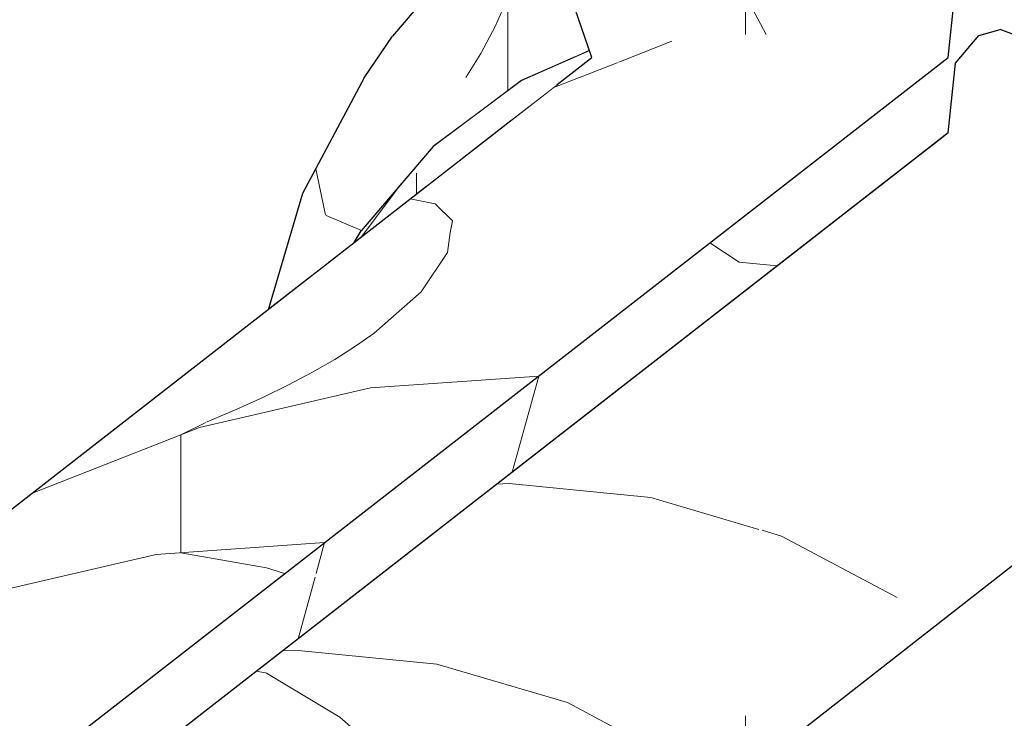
# Model space of a CAD drawing. Header units: millimetres. Extents: x -36478 to 31050, y -14815 to 11827.
# Tile 232 of 256: x -15758 to -15614, y 9860 to 9962. Entities that reach past the tile are written whole.
import ezdxf

# ---------------------------------------------------------------- set-up
doc = ezdxf.new("R2010")
doc.units = ezdxf.units.MM
doc.header["$MEASUREMENT"] = 0
doc.linetypes.add('Wipeout_Contour', pattern=[1000, 0, -1000])
for name, color, linetype in [('Nové_Konstrukce - krov', 7, 'Continuous'), ('Nové_Konstrukce - střechy a skořepiny', 7, 'Continuous'), ('Nové_Výplně - Povrchové', 7, 'Continuous')]:
    doc.layers.add(name, color=color, linetype=linetype)

# ---------------------------------------------------------------- blocks, each defined once
blk = doc.blocks.new('výplň_758_1', base_point=(0, 0))
at = {"color": 254, "linetype": 'Wipeout_Contour', "lineweight": 0, "ltscale": 74360.588492}
blk.add_wipeout([(-15716.24, 9937), (-15721.2, 9920.13), (-15716.82, 9923.54), (-15715.07, 9929.49)], dxfattribs=at).dxf.layer = 'Nové_Výplně - Povrchové'
blk = doc.blocks.new('výplň_759_1', base_point=(0, 0))
at = {"color": 254, "linetype": 'Wipeout_Contour', "lineweight": 0, "ltscale": 55762.310223}
blk.add_wipeout([(-15716.82, 9923.54), (-15712.55, 9926.86), (-15715.07, 9929.49)], dxfattribs=at).dxf.layer = 'Nové_Výplně - Povrchové'
blk = doc.blocks.new('*X1521')
at = {"layer": 'Nové_Výplně - Povrchové', "color": 21, "linetype": 'Continuous', "lineweight": 20, "true_color": 0xffaaaa}
blk.add_line((-15707.65, 9931.58), (-15712.8, 9933.76), dxfattribs=at)
blk = doc.blocks.new('výplň_760_1', base_point=(0, 0))
at = {"color": 254, "linetype": 'Wipeout_Contour', "lineweight": 0, "ltscale": 111515.618979}
blk.add_wipeout([(-15706.55, 9945.5), (-15715.07, 9929.49), (-15712.55, 9926.86), (-15708.7, 9929.85), (-15707.69, 9931.54), (-15701.6, 9938.67)], dxfattribs=at).dxf.layer = 'Nové_Výplně - Povrchové'
at = {"layer": 'Nové_Výplně - Povrchové', "color": 21, "linetype": 'Continuous', "lineweight": 20, "true_color": 0xffaaaa}
blk.add_blockref('*X1521', (0, 0), dxfattribs=at)
blk = doc.blocks.new('*X1523')
at = {"layer": 'Nové_Výplně - Povrchové', "color": 21, "linetype": 'Continuous', "lineweight": 20, "true_color": 0xffaaaa}
for p, q in [((-15712.95, 9934.05), (-15714.32, 9940.61)), ((-15712.8, 9933.76), (-15712.95, 9934.05))]:
    blk.add_line(p, q, dxfattribs=at)
blk = doc.blocks.new('výplň_761_1', base_point=(0, 0))
at = {"color": 254, "linetype": 'Wipeout_Contour', "lineweight": 0, "ltscale": 74369.609745}
blk.add_wipeout([(-15716.24, 9937), (-15715.07, 9929.49), (-15706.55, 9945.5), (-15707.24, 9953.91)], dxfattribs=at).dxf.layer = 'Nové_Výplně - Povrchové'
at = {"layer": 'Nové_Výplně - Povrchové', "color": 21, "linetype": 'Continuous', "lineweight": 20, "true_color": 0xffaaaa}
blk.add_blockref('*X1523', (0, 0), dxfattribs=at)
blk = doc.blocks.new('výplň_762_1', base_point=(0, 0))
at = {"color": 254, "linetype": 'Wipeout_Contour', "lineweight": 0, "ltscale": 92921.417144}
blk.add_wipeout([(-15695.08, 9958.94), (-15706.55, 9945.5), (-15701.6, 9938.67), (-15697.16, 9943.88), (-15689.86, 9949.3)], dxfattribs=at).dxf.layer = 'Nové_Výplně - Povrchové'
blk = doc.blocks.new('výplň_763_1', base_point=(0, 0))
at = {"color": 254, "linetype": 'Wipeout_Contour', "lineweight": 0, "ltscale": 74376.763115}
blk.add_wipeout([(-15703.11, 9959.97), (-15707.24, 9953.91), (-15695.14, 9968.1), (-15690.8, 9974.4)], dxfattribs=at).dxf.layer = 'Nové_Výplně - Povrchové'
blk = doc.blocks.new('výplň_765_1', base_point=(0, 0))
at = {"color": 254, "linetype": 'Wipeout_Contour', "lineweight": 0, "ltscale": 74367.302038}
blk.add_wipeout([(-15707.24, 9953.91), (-15706.55, 9945.5), (-15695.08, 9958.94), (-15695.14, 9968.1)], dxfattribs=at).dxf.layer = 'Nové_Výplně - Povrchové'
blk = doc.blocks.new('*X1533')
at = {"layer": 'Nové_Výplně - Povrchové', "color": 21, "linetype": 'Continuous', "lineweight": 20, "true_color": 0xffaaaa}
for p, q in [((-15686.34, 9965.44), (-15688.07, 9961.48)), ((-15686.24, 9965.51), (-15686.24, 9951.99)), ((-15686.05, 9965.66), (-15679.58, 9965.66)), ((-15688.07, 9961.48), (-15690.19, 9957.45)), ((-15690.19, 9957.45), (-15692.37, 9953.94))]:
    blk.add_line(p, q, dxfattribs=at)
blk = doc.blocks.new('výplň_766_1', base_point=(0, 0))
at = {"color": 254, "linetype": 'Wipeout_Contour', "lineweight": 0, "ltscale": 92895.321121}
blk.add_wipeout([(-15695.08, 9958.94), (-15689.86, 9949.3), (-15684.25, 9953.48), (-15676.25, 9957), (-15681.02, 9969.39)], dxfattribs=at).dxf.layer = 'Nové_Výplně - Povrchové'
at = {"layer": 'Nové_Výplně - Povrchové', "color": 21, "linetype": 'Continuous', "lineweight": 20, "true_color": 0xffaaaa}
blk.add_blockref('*X1533', (0, 0), dxfattribs=at)
blk = doc.blocks.new('výplň_767_1', base_point=(0, 0))
at = {"color": 254, "linetype": 'Wipeout_Contour', "lineweight": 0, "ltscale": 74349.239695}
blk.add_wipeout([(-15695.14, 9968.1), (-15695.08, 9958.94), (-15681.02, 9969.39), (-15680.29, 9979.14)], dxfattribs=at).dxf.layer = 'Nové_Výplně - Povrchové'
blk = doc.blocks.new('*X1539')
at = {"layer": 'Nové_Výplně - Povrchové', "color": 21, "linetype": 'Continuous', "lineweight": 20, "true_color": 0xffaaaa}
blk.add_line((-15679.58, 9965.66), (-15677.01, 9965.66), dxfattribs=at)
blk = doc.blocks.new('výplň_769_1', base_point=(0, 0))
at = {"color": 254, "linetype": 'Wipeout_Contour', "lineweight": 0, "ltscale": 92880.696769}
blk.add_wipeout([(-15675.8, 9971.69), (-15681.02, 9969.39), (-15676.25, 9957), (-15674.31, 9957.86), (-15677.97, 9968.46)], dxfattribs=at).dxf.layer = 'Nové_Výplně - Povrchové'
at = {"layer": 'Nové_Výplně - Povrchové', "color": 21, "linetype": 'Continuous', "lineweight": 20, "true_color": 0xffaaaa}
blk.add_blockref('*X1539', (0, 0), dxfattribs=at)
blk = doc.blocks.new('*X1629')
at = {"layer": 'Nové_Výplně - Povrchové', "color": 21, "linetype": 'Continuous', "lineweight": 20, "true_color": 0xffaaaa}
blk.add_line((-15701.98, 9938.23), (-15707.62, 9930.69), dxfattribs=at)
blk = doc.blocks.new('výplň_814_1', base_point=(0, 0))
at = {"color": 254, "linetype": 'Wipeout_Contour', "lineweight": 0, "ltscale": 92914.159021}
blk.add_wipeout([(-15707.69, 9931.54), (-15708.7, 9929.85), (-15707.24, 9930.99), (-15699.5, 9940.06), (-15697.16, 9943.88)], dxfattribs=at).dxf.layer = 'Nové_Výplně - Povrchové'
at = {"layer": 'Nové_Výplně - Povrchové', "color": 21, "linetype": 'Continuous', "lineweight": 20, "true_color": 0xffaaaa}
blk.add_blockref('*X1629', (0, 0), dxfattribs=at)
blk = doc.blocks.new('*X1631')
at = {"layer": 'Nové_Výplně - Povrchové', "color": 21, "linetype": 'Continuous', "lineweight": 20, "true_color": 0xffaaaa}
blk.add_line((-15699.59, 9939.96), (-15699.59, 9936.95), dxfattribs=at)
blk = doc.blocks.new('výplň_815_1', base_point=(0, 0))
at = {"color": 254, "linetype": 'Wipeout_Contour', "lineweight": 0, "ltscale": 55744.985692}
blk.add_wipeout([(-15707.24, 9930.99), (-15698.14, 9938.07), (-15699.5, 9940.06)], dxfattribs=at).dxf.layer = 'Nové_Výplně - Povrchové'
at = {"layer": 'Nové_Výplně - Povrchové', "color": 21, "linetype": 'Continuous', "lineweight": 20, "true_color": 0xffaaaa}
blk.add_blockref('*X1631', (0, 0), dxfattribs=at)
blk = doc.blocks.new('výplň_816_1', base_point=(0, 0))
at = {"color": 254, "linetype": 'Wipeout_Contour', "lineweight": 0, "ltscale": 74315.410848}
blk.add_wipeout([(-15684.25, 9953.48), (-15697.16, 9943.88), (-15699.5, 9940.06), (-15686.76, 9949.53)], dxfattribs=at).dxf.layer = 'Nové_Výplně - Povrchové'
blk = doc.blocks.new('výplň_817_1', base_point=(0, 0))
at = {"color": 254, "linetype": 'Wipeout_Contour', "lineweight": 0, "ltscale": 74311.381717}
blk.add_wipeout([(-15686.76, 9949.53), (-15699.5, 9940.06), (-15698.14, 9938.07), (-15685.81, 9947.66)], dxfattribs=at).dxf.layer = 'Nové_Výplně - Povrchové'
blk = doc.blocks.new('výplň_818_1', base_point=(0, 0))
at = {"color": 254, "linetype": 'Wipeout_Contour', "lineweight": 0, "ltscale": 111433.290118}
blk.add_wipeout([(-15684.25, 9953.48), (-15686.76, 9949.53), (-15679.01, 9952.95), (-15676.6, 9954.82), (-15673.97, 9956.87), (-15674.31, 9957.86)], dxfattribs=at).dxf.layer = 'Nové_Výplně - Povrchové'
blk = doc.blocks.new('výplň_819_1', base_point=(0, 0))
at = {"color": 254, "linetype": 'Wipeout_Contour', "lineweight": 0, "ltscale": 55721.074302}
blk.add_wipeout([(-15686.76, 9949.53), (-15685.81, 9947.66), (-15679.01, 9952.95)], dxfattribs=at).dxf.layer = 'Nové_Výplně - Povrchové'
blk = doc.blocks.new('výplň_821_1', base_point=(0, 0))
at = {"color": 254, "linetype": 'Wipeout_Contour', "lineweight": 0, "ltscale": 55558.041411}
blk.add_wipeout([(-15621.92, 9945.84), (-15623.42, 9944.67), (-15622.07, 9944.42)], dxfattribs=at).dxf.layer = 'Nové_Výplně - Povrchové'
blk = doc.blocks.new('výplň_822_1', base_point=(0, 0))
at = {"color": 254, "linetype": 'Wipeout_Contour', "lineweight": 0, "ltscale": 74079.41487}
blk.add_wipeout([(-15626.05, 9942.63), (-15624.7, 9942.38), (-15622.07, 9944.42), (-15623.42, 9944.67)], dxfattribs=at).dxf.layer = 'Nové_Výplně - Povrchové'
blk = doc.blocks.new('*X1661')
at = {"layer": 'Nové_Výplně - Povrchové', "color": 21, "linetype": 'Continuous', "lineweight": 20, "true_color": 0xffaaaa}
for p, q in [((-15604.16, 9851.06), (-15596.62, 9833.94)), ((-15635.85, 9814.41), (-15635.55, 9826.64)), ((-15635.45, 9826.72), (-15627.9, 9809.61)), ((-15614.54, 9826.95), (-15635.16, 9826.95)), ((-15605.61, 9826.95), (-15614.54, 9826.95)), ((-15639.27, 9803.7), (-15635.85, 9814.41)), ((-15644.72, 9796.53), (-15639.27, 9803.7)), ((-15654.59, 9789.77), (-15648.71, 9793.43)), ((-15665.72, 9787.28), (-15654.59, 9789.77)), ((-15680.86, 9788.67), (-15678.43, 9787.98)), ((-15678.43, 9787.98), (-15665.72, 9787.28))]:
    blk.add_line(p, q, dxfattribs=at)
blk = doc.blocks.new('výplň_830_1', base_point=(0, 0))
at = {"color": 254, "linetype": 'Wipeout_Contour', "lineweight": 0, "ltscale": 92291.42075}
blk.add_wipeout([(-15682.16, 9790.39), (-15680.56, 9788.27), (-15672.88, 9774.63), (-15545.91, 9873.38), (-15554.91, 9889.36)], dxfattribs=at).dxf.layer = 'Nové_Výplně - Povrchové'
at = {"layer": 'Nové_Výplně - Povrchové', "color": 21, "linetype": 'Continuous', "lineweight": 20, "true_color": 0xffaaaa}
blk.add_blockref('*X1661', (0, 0), dxfattribs=at)
blk = doc.blocks.new('*X1663')
at = {"layer": 'Nové_Výplně - Povrchové', "color": 21, "linetype": 'Continuous', "lineweight": 20, "true_color": 0xffaaaa}
for p, q in [((-15651.55, 9837.6), (-15651.55, 9814.2)), ((-15665.25, 9826.95), (-15651.55, 9826.95)), ((-15646.75, 9817.93), (-15651.55, 9826.95))]:
    blk.add_line(p, q, dxfattribs=at)
blk = doc.blocks.new('výplň_831_1', base_point=(0, 0))
at = {"color": 254, "linetype": 'Wipeout_Contour', "lineweight": 0, "ltscale": 73874.139165}
blk.add_wipeout([(-15693.31, 9805.12), (-15682.16, 9790.39), (-15554.91, 9889.36), (-15566.06, 9904.09)], dxfattribs=at).dxf.layer = 'Nové_Výplně - Povrchové'
at = {"layer": 'Nové_Výplně - Povrchové', "color": 21, "linetype": 'Continuous', "lineweight": 20, "true_color": 0xffaaaa}
blk.add_blockref('*X1663', (0, 0), dxfattribs=at)
blk = doc.blocks.new('*X1667')
at = {"layer": 'Nové_Výplně - Povrchové', "color": 21, "linetype": 'Continuous', "lineweight": 20, "true_color": 0xffaaaa}
for p, q in [((-15686.07, 9894.65), (-15665.35, 9892.58)), ((-15717.35, 9870.31), (-15696.63, 9868.25)), ((-15721.5, 9866.92), (-15721.65, 9866.97)), ((-15710.78, 9860.53), (-15721.5, 9866.92)), ((-15708.81, 9858.78), (-15710.78, 9860.53))]:
    blk.add_line(p, q, dxfattribs=at)
blk = doc.blocks.new('výplň_833_1', base_point=(0, 0))
at = {"color": 254, "linetype": 'Wipeout_Contour', "lineweight": 0, "ltscale": 74152.522426}
blk.add_wipeout([(-15747.19, 9847.1), (-15733.53, 9839.55), (-15608.8, 9936.56), (-15624.7, 9942.38)], dxfattribs=at).dxf.layer = 'Nové_Výplně - Povrchové'
at = {"layer": 'Nové_Výplně - Povrchové', "color": 21, "linetype": 'Continuous', "lineweight": 20, "true_color": 0xffaaaa}
blk.add_blockref('*X1667', (0, 0), dxfattribs=at)
blk = doc.blocks.new('*X1669')
at = {"layer": 'Nové_Výplně - Povrchové', "color": 21, "linetype": 'Continuous', "lineweight": 20, "true_color": 0xffaaaa}
for p, q in [((-15646.25, 9886.97), (-15629.36, 9877.98)), ((-15677.54, 9862.64), (-15660.64, 9853.65)), ((-15696.86, 9838.35), (-15699.65, 9845.43)), ((-15694.75, 9827.12), (-15696.86, 9838.35))]:
    blk.add_line(p, q, dxfattribs=at)
blk = doc.blocks.new('výplň_834_1', base_point=(0, 0))
at = {"color": 254, "linetype": 'Wipeout_Contour', "lineweight": 0, "ltscale": 92543.843739}
blk.add_wipeout([(-15719.78, 9829.78), (-15710.5, 9822.73), (-15706.09, 9818.3), (-15579.03, 9917.12), (-15593.43, 9928.05)], dxfattribs=at).dxf.layer = 'Nové_Výplně - Povrchové'
at = {"layer": 'Nové_Výplně - Povrchové', "color": 21, "linetype": 'Continuous', "lineweight": 20, "true_color": 0xffaaaa}
blk.add_blockref('*X1669', (0, 0), dxfattribs=at)
blk = doc.blocks.new('*X1671')
at = {"layer": 'Nové_Výplně - Povrchové', "color": 21, "linetype": 'Continuous', "lineweight": 20, "true_color": 0xffaaaa}
for p, q in [((-15651.55, 9860.72), (-15651.55, 9837.6)), ((-15694.97, 9826.95), (-15675.57, 9826.95)), ((-15675.57, 9826.95), (-15665.25, 9826.95)), ((-15699.59, 9823.36), (-15699.59, 9811.76)), ((-15702.15, 9821.36), (-15703.53, 9818.74)), ((-15703.53, 9818.74), (-15704.69, 9816.89))]:
    blk.add_line(p, q, dxfattribs=at)
blk = doc.blocks.new('výplň_835_1', base_point=(0, 0))
at = {"color": 254, "linetype": 'Wipeout_Contour', "lineweight": 0, "ltscale": 92450.154868}
blk.add_wipeout([(-15706.09, 9818.3), (-15694.4, 9806.56), (-15693.31, 9805.12), (-15566.06, 9904.09), (-15579.03, 9917.12)], dxfattribs=at).dxf.layer = 'Nové_Výplně - Povrchové'
at = {"layer": 'Nové_Výplně - Povrchové', "color": 21, "linetype": 'Continuous', "lineweight": 20, "true_color": 0xffaaaa}
blk.add_blockref('*X1671', (0, 0), dxfattribs=at)
blk = doc.blocks.new('*X1675')
at = {"layer": 'Nové_Výplně - Povrchové', "color": 21, "linetype": 'Continuous', "lineweight": 20, "true_color": 0xffaaaa}
for p, q in [((-15656.74, 9929.79), (-15652.44, 9926.98)), ((-15652.44, 9926.98), (-15646.88, 9926.43)), ((-15681.74, 9910.34), (-15685.61, 9896.3)), ((-15713.03, 9886.01), (-15714.28, 9881.48)), ((-15714.41, 9880.98), (-15716.9, 9871.97))]:
    blk.add_line(p, q, dxfattribs=at)
blk = doc.blocks.new('výplň_837_1', base_point=(0, 0))
at = {"color": 254, "linetype": 'Wipeout_Contour', "lineweight": 0, "ltscale": 278017.015574}
blk.add_wipeout([(-15757.45, 9851.46), (-15750.43, 9848.89), (-15748.17, 9847.64), (-15621.92, 9945.84), (-15620.84, 9956.01), (-15617.44, 9960.05), (-15614.33, 9960.93), (-15610.74, 9959.62), (-15610.7, 9963.1), (-15610.18, 9966), (-15612.97, 9963.83), (-15614.18, 9973.38), (-15617.29, 9972.49), (-15620.69, 9968.46), (-15621.92, 9956.87)], dxfattribs=at).dxf.layer = 'Nové_Výplně - Povrchové'
at = {"layer": 'Nové_Výplně - Povrchové', "color": 21, "linetype": 'Continuous', "lineweight": 20, "true_color": 0xffaaaa}
blk.add_blockref('*X1675', (0, 0), dxfattribs=at)
blk = doc.blocks.new('*X1677')
at = {"layer": 'Nové_Výplně - Povrchové', "color": 21, "linetype": 'Continuous', "lineweight": 20, "true_color": 0xffaaaa}
for p, q in [((-15665.35, 9892.58), (-15649.57, 9887.94)), ((-15649.07, 9887.8), (-15646.25, 9886.97)), ((-15696.63, 9868.25), (-15677.54, 9862.64)), ((-15702.43, 9850.79), (-15708.81, 9858.78)), ((-15699.65, 9845.43), (-15702.43, 9850.79))]:
    blk.add_line(p, q, dxfattribs=at)
blk = doc.blocks.new('výplň_838_1', base_point=(0, 0))
at = {"color": 254, "linetype": 'Wipeout_Contour', "lineweight": 0, "ltscale": 111189.070827}
blk.add_wipeout([(-15608.8, 9936.56), (-15733.53, 9839.55), (-15730.45, 9837.84), (-15728.37, 9836.3), (-15719.78, 9829.78), (-15593.43, 9928.05)], dxfattribs=at).dxf.layer = 'Nové_Výplně - Povrchové'
at = {"layer": 'Nové_Výplně - Povrchové', "color": 21, "linetype": 'Continuous', "lineweight": 20, "true_color": 0xffaaaa}
blk.add_blockref('*X1677', (0, 0), dxfattribs=at)
blk = doc.blocks.new('výplň_845_1', base_point=(0, 0))
at = {"color": 254, "linetype": 'Wipeout_Contour', "lineweight": 0, "ltscale": 74043.796157}
blk.add_wipeout([(-15622.07, 9944.42), (-15624.7, 9942.38), (-15608.8, 9936.56), (-15606.17, 9938.6)], dxfattribs=at).dxf.layer = 'Nové_Výplně - Povrchové'
blk = doc.blocks.new('výplň_849_1', base_point=(0, 0))
at = {"color": 254, "linetype": 'Wipeout_Contour', "lineweight": 0, "ltscale": 74051.265528}
blk.add_wipeout([(-15614.33, 9960.93), (-15617.44, 9960.05), (-15599.5, 9953.48), (-15596.65, 9954.46)], dxfattribs=at).dxf.layer = 'Nové_Výplně - Povrchové'
blk = doc.blocks.new('výplň_852_1', base_point=(0, 0))
at = {"color": 254, "linetype": 'Wipeout_Contour', "lineweight": 0, "ltscale": 92568.782802}
blk.add_wipeout([(-15621.92, 9945.84), (-15622.07, 9944.42), (-15606.17, 9938.6), (-15603.13, 9949.53), (-15620.84, 9956.01)], dxfattribs=at).dxf.layer = 'Nové_Výplně - Povrchové'
blk = doc.blocks.new('výplň_853_1', base_point=(0, 0))
at = {"color": 254, "linetype": 'Wipeout_Contour', "lineweight": 0, "ltscale": 74056.899616}
blk.add_wipeout([(-15617.44, 9960.05), (-15620.84, 9956.01), (-15603.13, 9949.53), (-15599.5, 9953.48)], dxfattribs=at).dxf.layer = 'Nové_Výplně - Povrchové'
blk = doc.blocks.new('*X1709')
at = {"layer": 'Nové_Výplně - Povrchové', "color": 21, "linetype": 'Continuous', "lineweight": 20, "true_color": 0xffaaaa}
for p, q in [((-15687.91, 9894.52), (-15686.07, 9894.65)), ((-15719.2, 9870.18), (-15717.35, 9870.31)), ((-15721.65, 9866.97), (-15723.01, 9867.21))]:
    blk.add_line(p, q, dxfattribs=at)
blk = doc.blocks.new('výplň_854_1', base_point=(0, 0))
at = {"color": 254, "linetype": 'Wipeout_Contour', "lineweight": 0, "ltscale": 74187.041441}
blk.add_wipeout([(-15626.05, 9942.63), (-15748.17, 9847.64), (-15747.19, 9847.1), (-15624.7, 9942.38)], dxfattribs=at).dxf.layer = 'Nové_Výplně - Povrchové'
at = {"layer": 'Nové_Výplně - Povrchové', "color": 21, "linetype": 'Continuous', "lineweight": 20, "true_color": 0xffaaaa}
blk.add_blockref('*X1709', (0, 0), dxfattribs=at)
blk = doc.blocks.new('výplň_856_1', base_point=(0, 0))
at = {"color": 254, "linetype": 'Wipeout_Contour', "lineweight": 0, "ltscale": 74137.1119}
blk.add_wipeout([(-15621.92, 9956.87), (-15639.95, 9960.21), (-15642.58, 9958.17), (-15624.55, 9954.82)], dxfattribs=at).dxf.layer = 'Nové_Výplně - Povrchové'
blk = doc.blocks.new('výplň_858_1', base_point=(0, 0))
at = {"color": 254, "linetype": 'Wipeout_Contour', "lineweight": 0, "ltscale": 74200.70318}
blk.add_wipeout([(-15639.95, 9960.21), (-15657.48, 9960.21), (-15660.11, 9958.17), (-15642.58, 9958.17)], dxfattribs=at).dxf.layer = 'Nové_Výplně - Povrchové'
blk = doc.blocks.new('*X1719')
at = {"layer": 'Nové_Výplně - Povrchové', "color": 21, "linetype": 'Continuous', "lineweight": 20, "true_color": 0xffaaaa}
for p, q in [((-15677.11, 9965.95), (-15675.57, 9965.95)), ((-15675.57, 9965.95), (-15658.61, 9965.95))]:
    blk.add_line(p, q, dxfattribs=at)
blk = doc.blocks.new('výplň_859_1', base_point=(0, 0))
at = {"color": 254, "linetype": 'Wipeout_Contour', "lineweight": 0, "ltscale": 74270.31521}
blk.add_wipeout([(-15673.97, 9956.87), (-15657.48, 9960.21), (-15659.83, 9972.14), (-15677.97, 9968.46)], dxfattribs=at).dxf.layer = 'Nové_Výplně - Povrchové'
at = {"layer": 'Nové_Výplně - Povrchové', "color": 21, "linetype": 'Continuous', "lineweight": 20, "true_color": 0xffaaaa}
blk.add_blockref('*X1719', (0, 0), dxfattribs=at)
blk = doc.blocks.new('*X1721')
at = {"layer": 'Nové_Výplně - Povrchové', "color": 21, "linetype": 'Continuous', "lineweight": 20, "true_color": 0xffaaaa}
blk.add_line((-15670.3, 9956.1), (-15662.31, 9959.23), dxfattribs=at)
blk = doc.blocks.new('výplň_860_1', base_point=(0, 0))
at = {"color": 254, "linetype": 'Wipeout_Contour', "lineweight": 0, "ltscale": 74254.519094}
blk.add_wipeout([(-15657.48, 9960.21), (-15673.97, 9956.87), (-15676.6, 9954.82), (-15660.11, 9958.17)], dxfattribs=at).dxf.layer = 'Nové_Výplně - Povrchové'
at = {"layer": 'Nové_Výplně - Povrchové', "color": 21, "linetype": 'Continuous', "lineweight": 20, "true_color": 0xffaaaa}
blk.add_blockref('*X1721', (0, 0), dxfattribs=at)
blk = doc.blocks.new('*X1723')
at = {"layer": 'Nové_Výplně - Povrchové', "color": 21, "linetype": 'Continuous', "lineweight": 20, "true_color": 0xffaaaa}
for p, q in [((-15651.55, 9972.14), (-15651.55, 9960.21)), ((-15658.61, 9965.95), (-15651.55, 9965.95)), ((-15648.5, 9960.21), (-15651.55, 9965.95))]:
    blk.add_line(p, q, dxfattribs=at)
blk = doc.blocks.new('výplň_861_1', base_point=(0, 0))
at = {"color": 254, "linetype": 'Wipeout_Contour', "lineweight": 0, "ltscale": 74213.824396}
blk.add_wipeout([(-15657.48, 9960.21), (-15639.95, 9960.21), (-15640.54, 9972.14), (-15659.83, 9972.14)], dxfattribs=at).dxf.layer = 'Nové_Výplně - Povrchové'
at = {"layer": 'Nové_Výplně - Povrchové', "color": 21, "linetype": 'Continuous', "lineweight": 20, "true_color": 0xffaaaa}
blk.add_blockref('*X1723', (0, 0), dxfattribs=at)
blk = doc.blocks.new('*X1725')
at = {"layer": 'Nové_Výplně - Povrchové', "color": 21, "linetype": 'Continuous', "lineweight": 20, "true_color": 0xffaaaa}
for p, q in [((-15679.69, 9952.42), (-15670.3, 9956.1)), ((-15696.86, 9935.51), (-15700.51, 9936.23)), ((-15694.36, 9932.98), (-15696.86, 9935.51)), ((-15694.68, 9931.28), (-15694.36, 9932.98)), ((-15734.03, 9901.73), (-15730.2, 9903.66)), ((-15755.87, 9893.17), (-15731.29, 9902.81)), ((-15734.03, 9901.73), (-15734.03, 9900.67)), ((-15781.84, 9870.92), (-15762.57, 9878.47))]:
    blk.add_line(p, q, dxfattribs=at)
blk = doc.blocks.new('výplň_862_1', base_point=(0, 0))
at = {"color": 254, "linetype": 'Wipeout_Contour', "lineweight": 0, "ltscale": 74352.145514}
blk.add_wipeout([(-15783.97, 9871.31), (-15774.13, 9869.49), (-15660.11, 9958.17), (-15676.6, 9954.82)], dxfattribs=at).dxf.layer = 'Nové_Výplně - Povrchové'
at = {"layer": 'Nové_Výplně - Povrchové', "color": 21, "linetype": 'Continuous', "lineweight": 20, "true_color": 0xffaaaa}
blk.add_blockref('*X1725', (0, 0), dxfattribs=at)
blk = doc.blocks.new('*X1727')
at = {"layer": 'Nové_Výplně - Povrchové', "color": 21, "linetype": 'Continuous', "lineweight": 20, "true_color": 0xffaaaa}
for p, q in [((-15695.07, 9928.38), (-15694.68, 9931.28)), ((-15698.94, 9922.62), (-15695.07, 9928.38)), ((-15705.77, 9916.61), (-15698.94, 9922.62)), ((-15708.53, 9914.69), (-15705.77, 9916.61)), ((-15711.55, 9912.77), (-15708.53, 9914.69)), ((-15714.8, 9910.89), (-15711.55, 9912.77)), ((-15718.28, 9909.03), (-15714.8, 9910.89)), ((-15721.96, 9907.23), (-15718.28, 9909.03)), ((-15731.29, 9902.81), (-15706.33, 9908.59)), ((-15725.83, 9905.48), (-15721.96, 9907.23)), ((-15729.86, 9903.79), (-15725.83, 9905.48)), ((-15730.2, 9903.66), (-15729.86, 9903.79)), ((-15734.03, 9900.67), (-15734.03, 9893.63)), ((-15734.03, 9893.63), (-15734.03, 9887.04)), ((-15762.57, 9878.47), (-15737.61, 9884.26))]:
    blk.add_line(p, q, dxfattribs=at)
blk = doc.blocks.new('výplň_863_1', base_point=(0, 0))
at = {"color": 254, "linetype": 'Wipeout_Contour', "lineweight": 0, "ltscale": 111507.807341}
blk.add_wipeout([(-15774.13, 9869.49), (-15770.93, 9868.9), (-15767.04, 9866.53), (-15765.91, 9862.25), (-15642.58, 9958.17), (-15660.11, 9958.17)], dxfattribs=at).dxf.layer = 'Nové_Výplně - Povrchové'
at = {"layer": 'Nové_Výplně - Povrchové', "color": 21, "linetype": 'Continuous', "lineweight": 20, "true_color": 0xffaaaa}
blk.add_blockref('*X1727', (0, 0), dxfattribs=at)
blk = doc.blocks.new('výplň_864_1', base_point=(0, 0))
at = {"color": 254, "linetype": 'Wipeout_Contour', "lineweight": 0, "ltscale": 74146.931779}
blk.add_wipeout([(-15639.95, 9960.21), (-15621.92, 9956.87), (-15620.69, 9968.46), (-15640.54, 9972.14)], dxfattribs=at).dxf.layer = 'Nové_Výplně - Povrchové'
blk = doc.blocks.new('*X1731')
at = {"layer": 'Nové_Výplně - Povrchové', "color": 21, "linetype": 'Continuous', "lineweight": 20, "true_color": 0xffaaaa}
for p, q in [((-15706.33, 9908.59), (-15681.74, 9910.34)), ((-15737.61, 9884.26), (-15713.03, 9886.01)), ((-15734.03, 9887.04), (-15734.03, 9884.51)), ((-15721.5, 9882.33), (-15734.03, 9884.51)), ((-15718.86, 9881.47), (-15721.5, 9882.33))]:
    blk.add_line(p, q, dxfattribs=at)
blk = doc.blocks.new('výplň_865_1', base_point=(0, 0))
at = {"color": 254, "linetype": 'Wipeout_Contour', "lineweight": 0, "ltscale": 111429.417833}
blk.add_wipeout([(-15765.91, 9862.25), (-15764.25, 9856), (-15763.02, 9853.5), (-15757.45, 9851.46), (-15624.55, 9954.82), (-15642.58, 9958.17)], dxfattribs=at).dxf.layer = 'Nové_Výplně - Povrchové'
at = {"layer": 'Nové_Výplně - Povrchové', "color": 21, "linetype": 'Continuous', "lineweight": 20, "true_color": 0xffaaaa}
blk.add_blockref('*X1731', (0, 0), dxfattribs=at)

msp = doc.modelspace()

# ---------------------------------------------------------------- block references
at = {"layer": 'Nové_Výplně - Povrchové', "color": 21, "linetype": 'Continuous', "lineweight": 20, "true_color": 0xffaaaa}
for name in ['výplň_821_1', 'výplň_758_1', 'výplň_830_1']:
    msp.add_blockref(name, (0, 0), dxfattribs=at)

# ---------------------------------------------------------------- next in the draw order: block references
for name in ['výplň_822_1', 'výplň_759_1', 'výplň_831_1']:
    msp.add_blockref(name, (0, 0), dxfattribs=at)

# ---------------------------------------------------------------- next in the draw order: block references
msp.add_blockref('výplň_760_1', (0, 0), dxfattribs=at)

# ---------------------------------------------------------------- next in the draw order: block references
msp.add_blockref('výplň_761_1', (0, 0), dxfattribs=at)

# ---------------------------------------------------------------- next in the draw order: block references
msp.add_blockref('výplň_762_1', (0, 0), dxfattribs=at)

# ---------------------------------------------------------------- next in the draw order: block references
for name in ['výplň_763_1', 'výplň_814_1']:
    msp.add_blockref(name, (0, 0), dxfattribs=at)

# ---------------------------------------------------------------- next in the draw order: block references
for name in ['výplň_765_1', 'výplň_815_1']:
    msp.add_blockref(name, (0, 0), dxfattribs=at)

# ---------------------------------------------------------------- next in the draw order: block references
msp.add_blockref('výplň_766_1', (0, 0), dxfattribs=at)

# ---------------------------------------------------------------- next in the draw order: block references
for name in ['výplň_767_1', 'výplň_816_1']:
    msp.add_blockref(name, (0, 0), dxfattribs=at)

# ---------------------------------------------------------------- next in the draw order: block references
for name in ['výplň_769_1', 'výplň_817_1']:
    msp.add_blockref(name, (0, 0), dxfattribs=at)

# ---------------------------------------------------------------- next in the draw order: block references
for name in ['výplň_818_1', 'výplň_833_1']:
    msp.add_blockref(name, (0, 0), dxfattribs=at)

# ---------------------------------------------------------------- next in the draw order: block references
for name in ['výplň_819_1', 'výplň_834_1']:
    msp.add_blockref(name, (0, 0), dxfattribs=at)

# ---------------------------------------------------------------- next in the draw order: block references
msp.add_blockref('výplň_835_1', (0, 0), dxfattribs=at)

# ---------------------------------------------------------------- next in the draw order: block references
msp.add_blockref('výplň_837_1', (0, 0), dxfattribs=at)

# ---------------------------------------------------------------- next in the draw order: linework, layer by layer
at = {"layer": 'Nové_Konstrukce - krov', "color": 1, "linetype": 'Continuous', "lineweight": 25}
msp.add_line((-15690.8, 9974.4), (-15703.11, 9959.97), dxfattribs=at)

# ---------------------------------------------------------------- next in the draw order: block references
at = {"layer": 'Nové_Výplně - Povrchové', "color": 21, "linetype": 'Continuous', "lineweight": 20, "true_color": 0xffaaaa}
for name in ['výplň_849_1', 'výplň_838_1']:
    msp.add_blockref(name, (0, 0), dxfattribs=at)

# ---------------------------------------------------------------- next in the draw order: block references
msp.add_blockref('výplň_845_1', (0, 0), dxfattribs=at)

# ---------------------------------------------------------------- next in the draw order: block references
for name in ['výplň_852_1', 'výplň_854_1']:
    msp.add_blockref(name, (0, 0), dxfattribs=at)

# ---------------------------------------------------------------- next in the draw order: block references
for name in ['výplň_856_1', 'výplň_853_1']:
    msp.add_blockref(name, (0, 0), dxfattribs=at)

# ---------------------------------------------------------------- next in the draw order: linework, layer by layer
at = {"layer": 'Nové_Konstrukce - krov', "color": 1, "linetype": 'Continuous', "lineweight": 25}
for p, q in [((-15617.44, 9960.05), (-15614.33, 9960.93)), ((-15596.65, 9954.46), (-15614.33, 9960.93)), ((-15621.92, 9945.84), (-15620.84, 9956.01))]:
    msp.add_line(p, q, dxfattribs=at)

# ---------------------------------------------------------------- next in the draw order: block references
at = {"layer": 'Nové_Výplně - Povrchové', "color": 21, "linetype": 'Continuous', "lineweight": 20, "true_color": 0xffaaaa}
msp.add_blockref('výplň_858_1', (0, 0), dxfattribs=at)

# ---------------------------------------------------------------- next in the draw order: block references
msp.add_blockref('výplň_859_1', (0, 0), dxfattribs=at)

# ---------------------------------------------------------------- next in the draw order: block references
msp.add_blockref('výplň_860_1', (0, 0), dxfattribs=at)

# ---------------------------------------------------------------- next in the draw order: block references
for name in ['výplň_861_1', 'výplň_862_1']:
    msp.add_blockref(name, (0, 0), dxfattribs=at)

# ---------------------------------------------------------------- next in the draw order: block references
for name in ['výplň_864_1', 'výplň_863_1']:
    msp.add_blockref(name, (0, 0), dxfattribs=at)

# ---------------------------------------------------------------- next in the draw order: linework, layer by layer
at = {"layer": 'Nové_Konstrukce - krov', "color": 1, "linetype": 'Continuous', "lineweight": 25}
for p, q in [((-15621.92, 9956.87), (-15620.69, 9968.46)), ((-15620.84, 9956.01), (-15617.44, 9960.05))]:
    msp.add_line(p, q, dxfattribs=at)

# ---------------------------------------------------------------- next in the draw order: block references
at = {"layer": 'Nové_Výplně - Povrchové', "color": 21, "linetype": 'Continuous', "lineweight": 20, "true_color": 0xffaaaa}
msp.add_blockref('výplň_865_1', (0, 0), dxfattribs=at)

# ---------------------------------------------------------------- next in the draw order: linework, layer by layer
at = {"layer": 'Nové_Konstrukce - krov', "color": 1, "linetype": 'Continuous', "lineweight": 25}
for p, q in [((-15673.97, 9956.87), (-15677.97, 9968.46)), ((-15707.24, 9953.91), (-15703.11, 9959.97)), ((-15674.31, 9957.86), (-15684.25, 9953.48)), ((-15676.6, 9954.82), (-15673.97, 9956.87)), ((-15624.55, 9954.82), (-15621.92, 9956.87)), ((-15783.97, 9871.31), (-15676.6, 9954.82)), ((-15757.45, 9851.46), (-15624.55, 9954.82)), ((-15707.24, 9953.91), (-15716.24, 9937)), ((-15684.25, 9953.48), (-15697.16, 9943.88)), ((-15621.92, 9945.84), (-15748.17, 9847.64)), ((-15697.16, 9943.88), (-15707.69, 9931.54)), ((-15716.24, 9937), (-15721.2, 9920.13)), ((-15708.7, 9929.85), (-15707.69, 9931.54))]:
    msp.add_line(p, q, dxfattribs=at)
at = {"layer": 'Nové_Konstrukce - střechy a skořepiny', "color": 1, "linetype": 'Continuous', "lineweight": 25}
msp.add_line((-14406.18, 10825.99), (-19182.71, 7090.83), dxfattribs=at)

doc.saveas('drawing.dxf')
